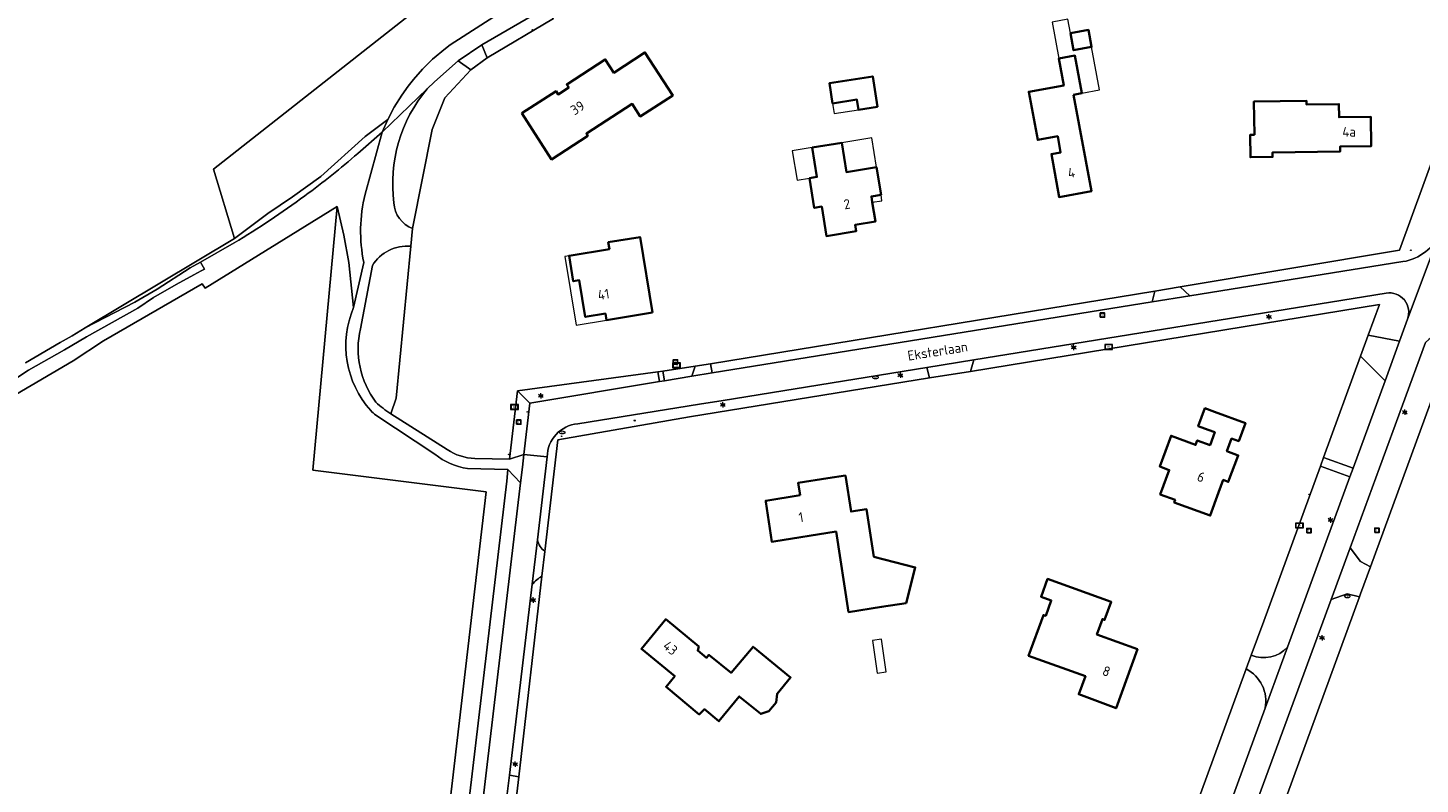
# Model space of a CAD drawing. Header units: metres. Extents: x 140853 to 145288, y 474558 to 480269.
# Tile 78 of 256: x 141599 to 141854, y 476768 to 476906. Entities that reach past the tile are written whole.
import ezdxf
from ezdxf.enums import TextEntityAlignment as Align

# ---------------------------------------------------------------- set-up
doc = ezdxf.new("R2010")
doc.units = ezdxf.units.M
doc.header["$MEASUREMENT"] = 0
for name, color, linetype, lineweight in [('B-WE-GR-BEPLANTING_CULTUUR_BOSPLANTSOEN-G', 90, 'GR-PLANTSOEN', 18), ('B-WE-GR-BOS_LOOF-G', 40, 'Continuous', 13), ('B-WE-GR-GRAS-G', 60, 'Continuous', 13), ('B-WE-GR-GRAS_KRUIDENRIJK-G', 80, 'Continuous', 18), ('B-WE-IE-TERREINAFSCHEIDING_KUNSTMATIG_HEKWERK-G', 20, 'IE-TERREINAFSCHEIDING-KUNSTMATIG', 18), ('B-WE-IE-TERREINAFSCHEIDING_KUNSTMATIG_MUUR-G', 90, 'IE-TERREINAFSCHEIDING-KUNSTMATIG-DICHT', 18), ('B-WE-KL-ET_LS_OV_LICHTMAST-S', 190, 'Continuous', 18), ('B-WE-KL-GAS_PUT-S', 30, 'Continuous', 18), ('B-WE-KL-WATER_BRANDLEIDING_PUT-S', 150, 'Continuous', 18), ('B-WE-KL-WATER_PUT-S', 170, 'Continuous', 18), ('B-WE-OG-BEBOUWING-G', 7, 'Continuous', 35), ('B-WE-OG-BEBOUWING_BIJGEBOUW-G', 7, 'Continuous', 18), ('B-WE-OG-BEBOUWING_HUISNUMMER-T18', 10, 'Continuous', 18), ('B-WE-OG-BEBOUWING_LUIFEL-G', 7, 'Continuous', 18), ('B-WE-OG-BEBOUWING_STRAATNAAM-T18', 10, 'Continuous', 18), ('B-WE-OG-TERREIN_ERF-G', 7, 'Continuous', 18), ('B-WE-RI-GWA_RIOOLPUT-S', 30, 'Continuous', 18), ('B-WE-RI-TERREINKAST-S', 7, 'Continuous', 18), ('B-WE-VH-ONVERHARD-G', 252, 'Continuous', 18), ('B-WE-VH-VERHARDING_ASFALT-G', 252, 'Continuous', 18), ('B-WE-VH-VERHARDING_BETONSTRAATSTEEN-G', 252, 'Continuous', 18), ('B-WE-VH-VERHARDING_HALFVERHARDING-G', 252, 'Continuous', 18), ('B-WE-VH-VERHARDING_HALFVERHARDING_GRIND-G', 252, 'Continuous', 18), ('B-WE-VH-VERHARDING_OPEN-G', 252, 'Continuous', 18), ('X-XX-XX-ALGEMEEN-S', 7, 'Continuous', 18)]:
    doc.layers.add(name, color=color, linetype=linetype, lineweight=lineweight)
doc.styles.add('NLCS-ISO', font='txt')
doc.linetypes.add('GR-PLANTSOEN', pattern='A,0,[179,NLCS.shx,S=2,R=0,X=0,Y=0],-4', length=4)
doc.linetypes.add('IE-TERREINAFSCHEIDING-KUNSTMATIG', pattern='A,4,[82,NLCS.shx,S=0.75,R=90,X=0,Y=0],4,-2', length=10)
doc.linetypes.add('IE-TERREINAFSCHEIDING-KUNSTMATIG-DICHT', pattern='A,8,-1,[82,NLCS.shx,S=0.75,R=90,X=0,Y=0],-1', length=10)

# ---------------------------------------------------------------- blocks, each defined once
blk = doc.blocks.new('SIE-WEG_AFVALBAK_TYPE_01')
for radius in [0.25, 0.156]:
    blk.add_circle((0, 0), radius)
blk = doc.blocks.new('SRI-TERREINKAST-SO')
at = {"ltscale": 0.1}
h = blk.add_hatch(color=256, dxfattribs=at)
h.paths.add_polyline_path([(3.9, 2.1), (-3.4, 2.1), (-3.4, -2.4), (3.9, -2.4)])
h.paths.add_polyline_path([(3.4, 1.6), (-2.9, 1.6), (-2.9, -1.9), (3.4, -1.9)], flags=16)
at = {"flags": 128}
for points in [[(3.9, 2.1), (-3.4, 2.1), (-3.4, -2.4), (3.9, -2.4)], [(3.4, 1.6), (-2.9, 1.6), (-2.9, -1.9), (3.4, -1.9)]]:
    blk.add_lwpolyline(points, close=True, dxfattribs=at)
at = {"style": 'NLCS-ISO'}
blk.add_text('RI', height=1.8, dxfattribs=at).set_placement((-0.9, -1))
blk = doc.blocks.new('B-SIE-WEG_LICHTMAST-SO')
at = {"ltscale": 0.1}
for p, q in [((-1.1, 0.6), (-2.2, 1.3)), ((0, 1.3), (0, 2.5)), ((1.1, 0.6), (2.2, 1.3)), ((-1.1, -0.6), (-2.2, -1.3)), ((0, -1.3), (0, -2.5)), ((1.1, -0.6), (2.2, -1.3))]:
    blk.add_line(p, q, dxfattribs=at)
at = {"flags": 128}
for points in [[(-1.2, 0.5), (1.2, 0.5)], [(-1.2, -0.5), (1.2, -0.5)]]:
    blk.add_lwpolyline(points, dxfattribs=at)
at = {"ltscale": 0.1}
blk.add_circle((0, 0), 1.27, dxfattribs=at)
at = {"style": 'NLCS-ISO'}
blk.add_attdef('TYPE', text='', height=1.8, dxfattribs=at).set_placement((0, 2.5), align=Align.BOTTOM_CENTER)
blk = doc.blocks.new('SIE-WEG_STRAATPOT_BRANDKRAAN-SO')
blk.add_ellipse((0, 0), major_axis=(-0.729, 0), ratio=0.685994)
at = {"style": 'NLCS-ISO'}
blk.add_text('BR', height=0.4, dxfattribs=at).set_placement((-0.3, -0.2))
blk = doc.blocks.new('SKL-WATERLEIDINGPUT-SO')
at = {"color": 0, "linetype": 'ByBlock', "lineweight": 18}
blk.add_ellipse((0, 0), major_axis=(2.5, 0), ratio=0.54, dxfattribs=at)
at = {"color": 0, "linetype": 'ByBlock', "lineweight": 18, "style": 'NLCS-ISO'}
blk.add_text('wl', height=1.8, dxfattribs=at).set_placement((0, 0), align=Align.MIDDLE_CENTER)
blk = doc.blocks.new('SRI-PUT_INSPECTIE-SO')
at = {"lineweight": -3, "flags": 128}
blk.add_lwpolyline([(-2, -2), (2, -2), (2, 2), (-2, 2)], close=True, dxfattribs=at)
at = {"lineweight": -3, "ltscale": 1.5}
blk.add_circle((0, 0), 2, dxfattribs=at)
at = {"ltscale": 0.1, "style": 'NLCS-ISO'}
blk.add_text('I', height=2.5, dxfattribs=at).set_placement((0, 0), align=Align.MIDDLE_CENTER)
blk = doc.blocks.new('SKL-GAS_PUT-SO')
at = {"color": 0, "linetype": 'ByBlock', "lineweight": 18}
blk.add_ellipse((0, 0), major_axis=(2.5, 0), ratio=0.601255, dxfattribs=at)
at = {"color": 0, "linetype": 'ByBlock', "lineweight": 18, "style": 'NLCS-ISO'}
blk.add_text('gas', height=1.8, dxfattribs=at).set_placement((0.1, 0.3), align=Align.MIDDLE_CENTER)

msp = doc.modelspace()

# ---------------------------------------------------------------- linework, layer by layer
at = {"layer": 'B-WE-GR-BEPLANTING_CULTUUR_BOSPLANTSOEN-G', "ltscale": 0.2, "flags": 128}
for points in [[(141679.48, 476825.607, -0.1468359), (141673.471, 476828.251), (141673.471, 476828.251), (141662.661, 476835.393), (141662.661, 476835.393, -0.0637223), (141661.693, 476836.228), (141661.693, 476836.228, -0.2905442), (141658.547, 476855.131), (141658.547, 476855.131), (141657.68, 476863.4), (141656.781, 476868.407), (141655.519, 476873.678), (141651.065, 476825.308), (141682.887, 476821.308), (141674.583, 476750), (141668.997, 476701.972), (141635.332, 476639.627), (141616.186, 476622.726), (141616.186, 476622.726, 0.2162489), (141622.682, 476620.503), (141622.682, 476620.503), (141653.111, 476647.054), (141654.936, 476648.647), (141656.889, 476650.351), (141658.7, 476651.924), (141660.515, 476653.501), (141666.732, 476658.902), (141667.295, 476659.616), (141686.717, 476823.268), (141686.891, 476825.428), (141679.48, 476825.607)], [(141662.645, 476837.746, 0.0457536), (141665.381, 476835.653), (141665.381, 476835.653), (141666.397, 476838.478), (141669.073, 476866.374), (141669.073, 476866.374, 0.2837389), (141661.992, 476862.819), (141661.992, 476862.819), (141659.794, 476851.239), (141659.794, 476851.239, 0.2209163), (141662.645, 476837.746)]]:
    msp.add_lwpolyline(points, format="xyb", close=True, dxfattribs=at)
at = {"layer": 'B-WE-GR-BOS_LOOF-G', "ltscale": 0.2, "flags": 128}
msp.add_lwpolyline([(141695.519, 476929.841), (141632.813, 476880.496), (141636.65, 476867.796), (141642.814, 476872.387), (141647.352, 476875.412), (141652.506, 476879.166), (141660.685, 476886.505), (141664.826, 476889.642), (141666.026, 476891.909), (141667.382, 476894.087), (141668.575, 476895.757), (141669.53, 476896.964), (141671.232, 476898.884), (141673.064, 476900.679), (141675.422, 476902.658), (141676.3, 476903.313), (141697.946, 476917.266)], dxfattribs=at)
at = {"layer": 'B-WE-GR-GRAS-G', "ltscale": 0.2, "flags": 128}
msp.add_lwpolyline([(141598.267, 476844.992), (141604.671, 476848.701), (141606.871, 476849.96), (141609.246, 476851.383), (141636.65, 476867.796), (141632.813, 476880.496), (141695.519, 476929.841), (141642.206, 477031.044), (141642.206, 477031.044), (141596.697, 477006.173)], dxfattribs=at)
at = {"layer": 'B-WE-GR-GRAS_KRUIDENRIJK-G', "ltscale": 0.2, "flags": 128}
for points in [[(141683.08, 476900.969), (141695.281, 476908.173), (141693.705, 476910.09), (141682.125, 476903.331), (141683.08, 476900.969)], [(141724.082, 476844.794), (141724.395, 476843.155), (141805.2, 476856.17), (141805.666, 476858.155), (141724.082, 476844.794)], [(141720.69, 476842.538), (141721.263, 476844.388), (141715.345, 476843.459), (141715.672, 476841.702), (141720.69, 476842.538)], [(141843.47, 476846.179), (141836.682, 476827.633), (141842.109, 476825.639), (141847.963, 476841.653), (141843.47, 476846.179)], [(141688.675, 476839.827), (141690.927, 476837.582), (141714.727, 476841.545), (141714.399, 476843.311), (141688.675, 476839.827)], [(141690.927, 476837.582), (141688.675, 476839.827), (141687.193, 476827.294), (141689.812, 476828.147), (141690.927, 476837.582)]]:
    msp.add_lwpolyline(points, close=True, dxfattribs=at)
for points in [[(141669.386, 476869.634), (141672.962, 476887.787), (141675.286, 476893.594), (141680.077, 476898.741), (141677.744, 476900.386), (141673.427, 476896.555), (141672.059, 476895.244), (141672.059, 476895.244, 0.2115797), (141665.968, 476874.312), (141665.968, 476874.312, 0.2971753), (141669.386, 476869.634)], [(141649.607, 476875.64, 0.019111), (141659.327, 476883.4), (141659.327, 476883.4), (141663.797, 476887.328), (141664.826, 476889.642), (141660.685, 476886.505), (141652.506, 476879.166), (141647.352, 476875.412), (141642.814, 476872.387), (141636.65, 476867.796), (141609.246, 476851.383), (141618.362, 476856.138), (141622.464, 476858.506), (141628.518, 476862.39), (141630.441, 476863.458), (141636.608, 476866.978), (141636.608, 476866.978, 0.0239698), (141649.607, 476875.64)], [(141858.121, 476868.946), (141862.885, 476881.926), (141857.291, 476883.935), (141850.608, 476865.628), (141810.358, 476858.935), (141812.132, 476857.28), (141851.254, 476863.547), (141851.254, 476863.547, 0.2594084), (141858.121, 476868.946)], [(141772.482, 476845.512), (141771.869, 476843.402), (141846.942, 476855.664), (141844.897, 476850.077), (141850.632, 476848.982), (141852.093, 476852.996), (141852.093, 476852.996, 0.5762669), (141848.181, 476857.778), (141848.181, 476857.778), (141772.482, 476845.512)], [(141855.372, 476848.686), (141846.938, 476825.727), (141841.55, 476811.06), (141843.488, 476808.552), (141845.277, 476807.548), (141861.244, 476851.157), (141861.244, 476851.157, 0.1976838), (141855.372, 476848.686)], [(141693.669, 476810.388), (141696.032, 476830.862), (141720.234, 476835.098), (141764.287, 476842.212), (141763.844, 476844.15), (141726.423, 476838.095), (141722.073, 476837.38), (141699.723, 476833.792), (141699.723, 476833.792, 0.3860234), (141694.099, 476827.725), (141694.099, 476827.725), (141692.329, 476812.491), (141692.329, 476812.491, 0.1966904), (141693.669, 476810.388)], [(141836.098, 476826.036), (141825.693, 476797.61), (141823.399, 476791.343), (141823.399, 476791.343, 0.3218361), (141830.061, 476792.821), (141830.061, 476792.821), (141841.511, 476824.048), (141836.098, 476826.036)], [(141670.889, 476668.683), (141671.128, 476670.593), (141680.54, 476750), (141682.967, 476770.245), (141689.2, 476822.976), (141686.891, 476825.428), (141686.717, 476823.268), (141667.295, 476659.616), (141667.295, 476659.616, 0.1338843), (141670.889, 476668.683)], [(141687.151, 476769.317), (141688.897, 476769.042), (141693.141, 476805.812), (141693.141, 476805.812, 0.0747947), (141691.368, 476804.375), (141691.368, 476804.375), (141687.151, 476769.317)], [(141825.617, 476753.85), (141843.253, 476802.019), (141841.015, 476802.574), (141838.06, 476801.554), (141819.07, 476750), (141814.608, 476737.888), (141814.608, 476737.888, 0.2546096), (141817.096, 476734.548), (141817.096, 476734.548), (141817.489, 476735.628), (141818.805, 476735.15), (141824.215, 476750), (141825.617, 476753.85)], [(141814.369, 476750), (141825.954, 476781.626), (141825.954, 476781.626, 0.3323063), (141822.477, 476788.822), (141822.477, 476788.822), (141808.267, 476750), (141805.724, 476742.804), (141811.546, 476742.295), (141814.369, 476750)]]:
    msp.add_lwpolyline(points, format="xyb", close=True, dxfattribs=at)
msp.add_lwpolyline([(141595.464, 476838.538), (141607.059, 476845.342), (141612.649, 476849.043), (141630.744, 476859.454), (141631.287, 476858.709), (141655.519, 476873.678), (141656.781, 476868.407), (141657.68, 476863.4), (141658.547, 476855.131), (141660.416, 476863.417), (141660.416, 476863.417, -0.1125687), (141660.672, 476875.907), (141660.672, 476875.907), (141663.797, 476887.328), (141659.327, 476883.4), (141659.327, 476883.4, -0.019111), (141649.607, 476875.64), (141649.607, 476875.64, -0.0239698), (141636.608, 476866.978), (141636.608, 476866.978), (141630.441, 476863.458), (141631.139, 476862.182), (141630.561, 476861.867), (141629.215, 476861.125), (141625.937, 476859.329), (141621.781, 476856.953), (141618.914, 476855.043), (141609.514, 476849.761), (141605.468, 476847.366), (141598.851, 476843.635), (141594.574, 476840.83)], format="xyb", dxfattribs=at)
at = {"layer": 'B-WE-IE-TERREINAFSCHEIDING_KUNSTMATIG_HEKWERK-G', "ltscale": 0.2, "flags": 128}
for points in [[(141695.281, 476908.173), (141683.08, 476900.969)], [(141680.077, 476898.741), (141675.286, 476893.594), (141672.962, 476887.787)], [(141857.291, 476883.935), (141850.608, 476865.628), (141810.358, 476858.935)], [(141655.519, 476873.678), (141631.287, 476858.709), (141630.744, 476859.454), (141612.649, 476849.043)], [(141674.583, 476750), (141682.887, 476821.308), (141651.065, 476825.308), (141655.519, 476873.678)], [(141771.869, 476843.402), (141846.942, 476855.664)], [(141846.942, 476855.664), (141844.897, 476850.077)], [(141612.649, 476849.043), (141607.059, 476845.342), (141595.464, 476838.538), (141580.894, 476827.872), (141558.852, 476815.197), (141541.145, 476806.516), (141529.143, 476802.485)], [(141843.47, 476846.179), (141844.897, 476850.077)], [(141845.277, 476807.548), (141861.244, 476851.157)], [(141721.263, 476844.388), (141715.345, 476843.459)], [(141843.47, 476846.179), (141836.682, 476827.633)], [(141764.287, 476842.212), (141720.234, 476835.098)], [(141720.234, 476835.098), (141696.032, 476830.862)], [(141696.032, 476830.862), (141693.669, 476810.388)], [(141836.098, 476826.036), (141825.693, 476797.61)], [(141836.098, 476826.036), (141836.682, 476827.633)], [(141693.141, 476805.812), (141688.897, 476769.042)]]:
    msp.add_lwpolyline(points, dxfattribs=at)
at = {"layer": 'B-WE-IE-TERREINAFSCHEIDING_KUNSTMATIG_MUUR-G', "ltscale": 0.2, "flags": 128}
for points in [[(141825.693, 476797.61), (141823.399, 476791.343)], [(141822.477, 476788.822), (141808.267, 476750)]]:
    msp.add_lwpolyline(points, dxfattribs=at)
at = {"layer": 'B-WE-OG-BEBOUWING-G', "ltscale": 0.2, "flags": 128}
for points in [[(141790.197, 476905.472), (141790.772, 476902.35), (141794.067, 476902.957), (141793.492, 476906.079), (141790.197, 476905.472)], [(141689.467, 476890.77), (141694.902, 476882.323), (141701.561, 476886.648), (141701.31, 476887.033), (141709.724, 476892.497), (141711.205, 476890.192), (141717.153, 476894.013), (141712.057, 476901.945), (141706.351, 476898.219), (141704.776, 476900.663), (141697.684, 476896.07), (141698.07, 476895.498), (141696.113, 476894.233), (141695.733, 476894.821), (141689.467, 476890.77)], [(141790.781, 476894.182), (141792.276, 476894.457), (141791.006, 476901.356), (141788.045, 476900.811), (141788.968, 476895.889), (141782.551, 476894.717), (141784.182, 476885.881), (141787.866, 476886.549), (141788.396, 476883.592), (141786.69, 476883.295), (141788.109, 476875.391), (141794.042, 476876.466), (141790.781, 476894.182)], [(141746.524, 476892.593), (141750.979, 476893.295), (141751.275, 476891.418), (141754.754, 476891.967), (141753.876, 476897.538), (141745.942, 476896.288), (141746.524, 476892.593)], [(141823.973, 476886.815), (141823.173, 476886.803), (141823.231, 476882.714), (141827.311, 476882.771), (141827.299, 476883.571), (141839.717, 476883.756), (141839.705, 476884.656), (141845.404, 476884.735), (141845.329, 476890.135), (141839.539, 476890.054), (141839.506, 476892.454), (141833.546, 476892.37), (141833.536, 476893.06), (141823.887, 476892.924), (141823.973, 476886.815)], [(141742.252, 476878.882), (141743.135, 476873.423), (141744.517, 476873.646), (141745.392, 476868.237), (141750.821, 476869.115), (141750.629, 476870.3), (141754.381, 476870.906), (141753.809, 476874.44), (141753.633, 476875.526), (141755.41, 476875.814), (141754.591, 476880.878), (141749.063, 476879.984), (141748.196, 476885.344), (141742.767, 476884.466), (141743.634, 476879.106), (141742.252, 476878.882)], [(141713.443, 476854.229), (141711.162, 476868.067), (141705.311, 476867.103), (141705.516, 476865.859), (141698.116, 476864.64), (141698.888, 476859.953), (141699.974, 476860.132), (141701.08, 476853.418), (141704.78, 476854.027), (141704.977, 476852.834), (141713.443, 476854.229)], [(141815.458, 476832.69), (141816.689, 476832.242), (141815.834, 476829.892), (141813.476, 476830.751), (141813.17, 476829.926), (141808.67, 476831.595), (141806.583, 476825.969), (141808.346, 476825.316), (141806.683, 476820.831), (141809.42, 476819.815), (141809.25, 476819.356), (141815.855, 476816.954), (141817.391, 476821.192), (141818.248, 476823.487), (141819.185, 476823.137), (141820.997, 476827.992), (141818.929, 476828.745), (141819.784, 476831.094), (141821.109, 476830.612), (141822.316, 476833.929), (141816.659, 476835.988), (141814.874, 476836.638), (141813.676, 476833.349), (141815.458, 476832.69)], [(141740.544, 476820.679), (141734.234, 476819.662), (141734.267, 476819.454), (141735.334, 476812.159), (141735.7, 476812.213), (141747.152, 476814.022), (141749.435, 476799.233), (141755.51, 476800.193), (141760.014, 476800.905), (141761.687, 476807.439), (141754.088, 476809.402), (141752.742, 476818.119), (141749.896, 476817.679), (141748.873, 476824.308), (141745.62, 476823.816), (141740.18, 476822.939), (141740.544, 476820.679)], [(141802.535, 476792.445), (141795.042, 476795.157), (141796.066, 476797.966), (141796.47, 476797.818), (141797.675, 476801.124), (141786.005, 476805.342), (141784.815, 476802.051), (141786.668, 476801.381), (141785.648, 476798.56), (141785.234, 476798.709), (141782.498, 476791.222), (141792.954, 476787.477), (141791.714, 476784.183), (141798.588, 476781.597), (141802.535, 476792.445)], [(141721.971, 476792.906), (141715.878, 476797.918), (141711.404, 476792.48), (141717.534, 476787.496), (141715.927, 476785.555), (141722.029, 476780.46), (141722.973, 476781.405), (141725.653, 476779.217), (141729.368, 476783.766), (141733.307, 476780.55), (141734.819, 476781.058), (141736.135, 476782.669), (141736.33, 476784.253), (141738.784, 476787.258), (141731.905, 476792.874), (141727.886, 476788.127), (141723.809, 476791.394), (141723.364, 476790.853), (141721.742, 476792.187), (141721.971, 476792.906)]]:
    msp.add_lwpolyline(points, close=True, dxfattribs=at)
at = {"layer": 'B-WE-OG-BEBOUWING_BIJGEBOUW-G', "ltscale": 0.2, "flags": 128}
msp.add_lwpolyline([(141756.379, 476788.267), (141755.503, 476794.248), (141753.852, 476794.007), (141754.728, 476788.025), (141756.379, 476788.267)], close=True, dxfattribs=at)
at = {"layer": 'B-WE-OG-BEBOUWING_LUIFEL-G', "ltscale": 0.2, "flags": 128}
for points in [[(141789.723, 476908.049), (141786.811, 476907.513), (141788.045, 476900.811), (141791.006, 476901.356), (141792.276, 476894.457), (141795.521, 476895.054), (141794.067, 476902.957), (141790.772, 476902.35), (141790.197, 476905.472), (141789.723, 476908.049)], [(141746.524, 476892.593), (141746.82, 476890.716), (141751.275, 476891.418), (141750.979, 476893.295), (141746.524, 476892.593)], [(141748.196, 476885.344), (141749.063, 476879.984), (141754.591, 476880.878), (141753.724, 476886.238), (141748.196, 476885.344)], [(141742.252, 476878.882), (141743.634, 476879.106), (141742.767, 476884.466), (141739.114, 476883.875), (141739.981, 476878.515), (141742.252, 476878.882)], [(141753.809, 476874.44), (141755.586, 476874.728), (141755.41, 476875.814), (141753.633, 476875.526), (141753.809, 476874.44)], [(141704.977, 476852.834), (141704.78, 476854.027), (141701.08, 476853.418), (141699.974, 476860.132), (141698.888, 476859.953), (141698.116, 476864.64), (141697.326, 476864.509), (141699.402, 476851.915), (141704.977, 476852.834)]]:
    msp.add_lwpolyline(points, close=True, dxfattribs=at)
at = {"layer": 'B-WE-OG-TERREIN_ERF-G', "ltscale": 0.2, "flags": 128}
for points in [[(141783.174, 476638.124), (141853.459, 476615.703), (141902.602, 476750), (141976.329, 476951.22), (141907.085, 476976.607), (141904.253, 476968.855), (141901.625, 476961.661), (141887.015, 476921.595), (141882.479, 476909.154), (141881.103, 476905.398), (141862.551, 476854.726), (141861.244, 476851.157), (141845.277, 476807.548), (141843.471, 476802.614), (141843.253, 476802.019), (141825.617, 476753.85), (141824.215, 476750), (141818.805, 476735.15), (141816.961, 476730.181), (141803.015, 476692.404), (141802.543, 476691.106), (141801.167, 476687.323), (141800.257, 476684.82), (141783.174, 476638.124)], [(141790.772, 476902.35), (141790.197, 476905.472), (141793.492, 476906.079), (141794.067, 476902.957), (141790.772, 476902.35)], [(141689.467, 476890.77), (141695.733, 476894.821), (141696.113, 476894.233), (141698.07, 476895.498), (141697.684, 476896.07), (141704.776, 476900.663), (141706.351, 476898.219), (141712.057, 476901.945), (141717.153, 476894.013), (141711.205, 476890.192), (141709.724, 476892.497), (141701.31, 476887.033), (141701.561, 476886.648), (141694.902, 476882.323), (141689.467, 476890.77)], [(141792.276, 476894.457), (141790.781, 476894.182), (141794.042, 476876.466), (141788.109, 476875.391), (141786.69, 476883.295), (141788.396, 476883.592), (141787.866, 476886.549), (141784.182, 476885.881), (141782.551, 476894.717), (141788.968, 476895.889), (141788.045, 476900.811), (141791.006, 476901.356), (141792.276, 476894.457)], [(141751.275, 476891.418), (141750.979, 476893.295), (141746.524, 476892.593), (141745.942, 476896.288), (141753.876, 476897.538), (141754.754, 476891.967), (141751.275, 476891.418)], [(141823.973, 476886.815), (141823.887, 476892.924), (141833.536, 476893.06), (141833.546, 476892.37), (141839.506, 476892.454), (141839.539, 476890.054), (141845.329, 476890.135), (141845.404, 476884.735), (141839.705, 476884.656), (141839.717, 476883.756), (141827.299, 476883.571), (141827.311, 476882.771), (141823.231, 476882.714), (141823.173, 476886.803), (141823.973, 476886.815)], [(141753.809, 476874.44), (141754.381, 476870.906), (141750.629, 476870.3), (141750.821, 476869.115), (141745.392, 476868.237), (141744.517, 476873.646), (141743.135, 476873.423), (141742.252, 476878.882), (141743.634, 476879.106), (141742.767, 476884.466), (141748.196, 476885.344), (141749.063, 476879.984), (141754.591, 476880.878), (141755.41, 476875.814), (141753.633, 476875.526), (141753.809, 476874.44)], [(141711.162, 476868.067), (141713.443, 476854.229), (141704.977, 476852.834), (141704.78, 476854.027), (141701.08, 476853.418), (141699.974, 476860.132), (141698.888, 476859.953), (141698.116, 476864.64), (141705.516, 476865.859), (141705.311, 476867.103), (141711.162, 476868.067)], [(141809.42, 476819.815), (141806.683, 476820.831), (141808.346, 476825.316), (141806.583, 476825.969), (141808.67, 476831.595), (141813.17, 476829.926), (141813.476, 476830.751), (141815.834, 476829.892), (141816.689, 476832.242), (141815.458, 476832.69), (141813.676, 476833.349), (141814.874, 476836.638), (141816.659, 476835.988), (141822.316, 476833.929), (141821.109, 476830.612), (141819.784, 476831.094), (141818.929, 476828.745), (141820.997, 476827.992), (141819.185, 476823.137), (141818.248, 476823.487), (141817.391, 476821.192), (141815.855, 476816.954), (141809.25, 476819.356), (141809.42, 476819.815)], [(141755.51, 476800.193), (141749.435, 476799.233), (141747.152, 476814.022), (141735.7, 476812.213), (141735.334, 476812.159), (141734.267, 476819.454), (141734.234, 476819.662), (141740.544, 476820.679), (141740.18, 476822.939), (141745.62, 476823.816), (141748.873, 476824.308), (141749.896, 476817.679), (141752.742, 476818.119), (141754.088, 476809.402), (141761.687, 476807.439), (141760.014, 476800.905), (141755.51, 476800.193)], [(141802.535, 476792.445), (141798.588, 476781.597), (141791.714, 476784.183), (141792.954, 476787.477), (141782.498, 476791.222), (141785.234, 476798.709), (141785.648, 476798.56), (141786.668, 476801.381), (141784.815, 476802.051), (141786.005, 476805.342), (141797.675, 476801.124), (141796.47, 476797.818), (141796.066, 476797.966), (141795.042, 476795.157), (141802.535, 476792.445)], [(141721.971, 476792.906), (141721.742, 476792.187), (141723.364, 476790.853), (141723.809, 476791.394), (141727.886, 476788.127), (141731.905, 476792.874), (141738.784, 476787.258), (141736.33, 476784.253), (141736.135, 476782.669), (141734.819, 476781.058), (141733.307, 476780.55), (141729.368, 476783.766), (141725.653, 476779.217), (141722.973, 476781.405), (141722.029, 476780.46), (141715.927, 476785.555), (141717.534, 476787.496), (141711.404, 476792.48), (141715.878, 476797.918), (141721.971, 476792.906)]]:
    msp.add_lwpolyline(points, close=True, dxfattribs=at)
msp.add_lwpolyline([(141695.281, 476908.173), (141683.08, 476900.969), (141680.077, 476898.741), (141675.286, 476893.594), (141672.962, 476887.787), (141669.386, 476869.634), (141669.073, 476866.374), (141666.397, 476838.478), (141665.381, 476835.653), (141675.746, 476829.075), (141675.746, 476829.075, 0.1455163), (141680.83, 476827.449), (141680.83, 476827.449), (141687.193, 476827.294), (141688.675, 476839.827), (141714.399, 476843.311), (141715.345, 476843.459), (141721.263, 476844.388), (141724.082, 476844.794), (141805.666, 476858.155), (141810.358, 476858.935), (141850.608, 476865.628), (141857.291, 476883.935)], format="xyb", dxfattribs=at)
for points in [[(141506.002, 476526.873), (141613.517, 476620.497), (141616.186, 476622.726), (141635.332, 476639.627), (141668.997, 476701.972), (141674.583, 476750), (141682.887, 476821.308), (141651.065, 476825.308), (141655.519, 476873.678), (141631.287, 476858.709), (141630.744, 476859.454), (141612.649, 476849.043), (141607.059, 476845.342), (141595.464, 476838.538)], [(141808.267, 476750), (141822.477, 476788.822), (141823.399, 476791.343), (141825.693, 476797.61), (141836.098, 476826.036), (141836.682, 476827.633), (141843.47, 476846.179), (141844.897, 476850.077), (141846.942, 476855.664), (141771.869, 476843.402), (141764.287, 476842.212), (141720.234, 476835.098), (141696.032, 476830.862), (141693.669, 476810.388), (141693.141, 476805.812), (141688.897, 476769.042), (141688.176, 476762.8)]]:
    msp.add_lwpolyline(points, dxfattribs=at)
at = {"layer": 'B-WE-VH-ONVERHARD-G', "ltscale": 0.2, "flags": 128}
msp.add_lwpolyline([(141673.471, 476828.251, 0.1468359), (141679.48, 476825.607), (141679.48, 476825.607), (141686.891, 476825.428), (141689.2, 476822.976), (141689.54, 476825.846), (141689.812, 476828.147), (141687.193, 476827.294), (141680.83, 476827.449), (141680.83, 476827.449, -0.1455163), (141675.746, 476829.075), (141675.746, 476829.075), (141665.381, 476835.653), (141665.381, 476835.653, -0.0457536), (141662.645, 476837.746), (141662.645, 476837.746, -0.2209163), (141659.794, 476851.239), (141659.794, 476851.239), (141661.992, 476862.819), (141661.992, 476862.819, -0.2837389), (141669.073, 476866.374), (141669.073, 476866.374), (141669.386, 476869.634), (141669.386, 476869.634, -0.2971753), (141665.968, 476874.312), (141665.968, 476874.312, -0.2115797), (141672.059, 476895.244), (141672.059, 476895.244), (141663.797, 476887.328), (141660.672, 476875.907), (141660.672, 476875.907, 0.1125687), (141660.416, 476863.417), (141660.416, 476863.417), (141658.547, 476855.131), (141658.547, 476855.131, 0.2905442), (141661.693, 476836.228), (141661.693, 476836.228, 0.0637223), (141662.661, 476835.393), (141662.661, 476835.393), (141673.471, 476828.251)], format="xyb", close=True, dxfattribs=at)
msp.add_lwpolyline([(141841.015, 476802.574), (141843.253, 476802.019), (141843.471, 476802.614), (141845.277, 476807.548), (141843.488, 476808.552), (141841.55, 476811.06), (141838.06, 476801.554), (141841.015, 476802.574)], close=True, dxfattribs=at)
at = {"layer": 'B-WE-VH-VERHARDING_ASFALT-G', "ltscale": 0.2, "flags": 128}
msp.add_lwpolyline([(141858.121, 476868.946, -0.2594084), (141851.254, 476863.547), (141851.254, 476863.547), (141812.132, 476857.28), (141805.2, 476856.17), (141724.395, 476843.155), (141720.69, 476842.538), (141715.672, 476841.702), (141714.727, 476841.545), (141690.927, 476837.582), (141689.812, 476828.147), (141694.099, 476827.725), (141694.099, 476827.725, -0.3860234), (141699.723, 476833.792), (141699.723, 476833.792), (141722.073, 476837.38), (141726.423, 476838.095), (141763.844, 476844.15), (141772.482, 476845.512), (141772.482, 476845.512), (141848.181, 476857.778), (141848.181, 476857.778, -0.5762669), (141852.093, 476852.996), (141852.093, 476852.996), (141858.121, 476868.946)], format="xyb", dxfattribs=at)
for points in [[(141858.121, 476868.946), (141852.093, 476852.996), (141850.632, 476848.982), (141847.963, 476841.653), (141842.109, 476825.639), (141841.511, 476824.048), (141830.061, 476792.821), (141828.967, 476789.84), (141825.954, 476781.626), (141825.954, 476781.626), (141814.369, 476750), (141811.546, 476742.295), (141809.554, 476736.776), (141803.089, 476719.18), (141807.358, 476717.719), (141810.782, 476727.139), (141814.608, 476737.888), (141819.07, 476750), (141838.06, 476801.554), (141841.55, 476811.06), (141846.938, 476825.727), (141855.372, 476848.686)], [(141686.372, 476762.986), (141687.151, 476769.317), (141691.368, 476804.375), (141692.329, 476812.491), (141694.099, 476827.725), (141689.812, 476828.147), (141689.54, 476825.846), (141689.2, 476822.976), (141682.967, 476770.245), (141680.54, 476750)]]:
    msp.add_lwpolyline(points, dxfattribs=at)
msp.add_lwpolyline([(141691.368, 476804.375, -0.0747947), (141693.141, 476805.812), (141693.141, 476805.812), (141693.669, 476810.388), (141693.669, 476810.388, -0.1966904), (141692.329, 476812.491), (141692.329, 476812.491), (141691.368, 476804.375)], format="xyb", close=True, dxfattribs=at)
msp.add_lwpolyline([(141688.897, 476769.042), (141687.151, 476769.317), (141686.372, 476762.986), (141688.176, 476762.8), (141688.897, 476769.042)], close=True, dxfattribs=at)
at = {"layer": 'B-WE-VH-VERHARDING_BETONSTRAATSTEEN-G', "ltscale": 0.2, "flags": 128}
for points in [[(141812.132, 476857.28), (141810.358, 476858.935), (141805.666, 476858.155), (141805.2, 476856.17), (141812.132, 476857.28)], [(141721.263, 476844.388), (141720.69, 476842.538), (141724.395, 476843.155), (141724.082, 476844.794), (141721.263, 476844.388)], [(141771.869, 476843.402), (141772.482, 476845.512), (141763.844, 476844.15), (141764.287, 476842.212), (141771.869, 476843.402)], [(141715.672, 476841.702), (141715.345, 476843.459), (141714.399, 476843.311), (141714.727, 476841.545), (141715.672, 476841.702)], [(141836.682, 476827.633), (141836.098, 476826.036), (141841.511, 476824.048), (141842.109, 476825.639), (141836.682, 476827.633)]]:
    msp.add_lwpolyline(points, close=True, dxfattribs=at)
msp.add_lwpolyline([(141830.061, 476792.821, -0.3218361), (141823.399, 476791.343), (141823.399, 476791.343), (141822.477, 476788.822), (141822.477, 476788.822, -0.3323063), (141825.954, 476781.626), (141825.954, 476781.626), (141828.967, 476789.84), (141830.061, 476792.821)], format="xyb", close=True, dxfattribs=at)
at = {"layer": 'B-WE-VH-VERHARDING_HALFVERHARDING-G', "ltscale": 0.2, "flags": 128}
for points in [[(141697.946, 476917.266), (141676.3, 476903.313), (141675.422, 476902.658), (141673.064, 476900.679), (141671.232, 476898.884), (141669.53, 476896.964), (141668.575, 476895.757), (141667.382, 476894.087), (141666.026, 476891.909), (141664.826, 476889.642), (141663.797, 476887.328), (141663.797, 476887.328), (141672.059, 476895.244), (141673.427, 476896.555), (141677.744, 476900.386), (141682.125, 476903.331), (141693.705, 476910.09)], [(141594.574, 476840.83), (141598.851, 476843.635), (141605.468, 476847.366), (141609.514, 476849.761), (141618.914, 476855.043), (141621.781, 476856.953), (141625.937, 476859.329), (141629.215, 476861.125), (141630.561, 476861.867), (141631.139, 476862.182), (141630.441, 476863.458), (141628.518, 476862.39), (141622.464, 476858.506), (141618.362, 476856.138), (141609.246, 476851.383), (141606.871, 476849.96), (141604.671, 476848.701), (141598.267, 476844.992)]]:
    msp.add_lwpolyline(points, dxfattribs=at)
at = {"layer": 'B-WE-VH-VERHARDING_HALFVERHARDING_GRIND-G', "ltscale": 0.2, "flags": 128}
msp.add_lwpolyline([(141680.077, 476898.741), (141683.08, 476900.969), (141682.125, 476903.331), (141677.744, 476900.386), (141680.077, 476898.741)], close=True, dxfattribs=at)
at = {"layer": 'B-WE-VH-VERHARDING_OPEN-G', "ltscale": 0.2, "flags": 128}
msp.add_lwpolyline([(141847.963, 476841.653), (141850.632, 476848.982), (141844.897, 476850.077), (141843.47, 476846.179), (141847.963, 476841.653)], close=True, dxfattribs=at)

# ---------------------------------------------------------------- block references
at = {"layer": 'B-WE-KL-ET_LS_OV_LICHTMAST-S', "xscale": 0.2, "yscale": 0.2, "zscale": 0.2}
for p in [(141826.646, 476853.428), (141790.782, 476847.819), (141758.962, 476842.703), (141692.933, 476838.93), (141726.359, 476837.285), (141851.592, 476835.912), (141837.962, 476816.139), (141691.502, 476801.459), (141836.392, 476794.522), (141688.23, 476771.343)]:
    msp.add_blockref('B-SIE-WEG_LICHTMAST-SO', p, dxfattribs=at)
at = {"layer": 'B-WE-KL-GAS_PUT-S', "xscale": 0.2, "yscale": 0.2, "zscale": 0.2}
msp.add_blockref('SKL-GAS_PUT-SO', (141841.041, 476802.137), dxfattribs=at)
at = {"layer": 'B-WE-KL-WATER_BRANDLEIDING_PUT-S', "xscale": 0.2, "yscale": 0.2, "zscale": 0.2}
msp.add_blockref('SIE-WEG_STRAATPOT_BRANDKRAAN-SO', (141710.166, 476834.381), dxfattribs=at)
at = {"layer": 'B-WE-KL-WATER_PUT-S', "xscale": 0.2, "yscale": 0.2, "zscale": 0.2}
for p in [(141754.394, 476842.317), (141696.864, 476832.211)]:
    msp.add_blockref('SKL-WATERLEIDINGPUT-SO', p, dxfattribs=at)
at = {"layer": 'B-WE-RI-GWA_RIOOLPUT-S', "xscale": 0.2, "yscale": 0.2, "zscale": 0.2}
for p in [(141796.068, 476853.748), (141717.637, 476845.154), (141688.877, 476834.108), (141833.996, 476814.184), (141846.476, 476814.248)]:
    msp.add_blockref('SRI-PUT_INSPECTIE-SO', p, dxfattribs=at)
at = {"layer": 'B-WE-RI-TERREINKAST-S', "xscale": 0.2, "yscale": 0.2, "zscale": 0.2}
for p in [(141797.16, 476847.938), (141717.81, 476844.565), (141688.038, 476836.899), (141832.185, 476815.17)]:
    msp.add_blockref('SRI-TERREINKAST-SO', p, dxfattribs=at)
at = {"layer": 'X-XX-XX-ALGEMEEN-S', "xscale": 0.2, "yscale": 0.2, "zscale": 0.2}
for p in [(141691.408, 476906.071), (141852.702, 476865.646), (141690.435, 476835.974), (141696.738, 476831.52), (141687.056, 476828.175), (141834.002, 476820.853)]:
    msp.add_blockref('SIE-WEG_AFVALBAK_TYPE_01', p, dxfattribs=at)

# ---------------------------------------------------------------- texts
at = {"layer": 'B-WE-OG-BEBOUWING_HUISNUMMER-T18', "style": 'NLCS-ISO'}
for s, rotation, p in [('39', 32.9, (141699.672, 476891.771)), ('4a', 0.8, (141841.367, 476887.379)), ('4', 10.3, (141790.362, 476879.864)), ('2', 9.2, (141749.152, 476874.113)), ('41', 9.4, (141704.453, 476857.55)), ('6', 339.5, (141814.183, 476824.036)), ('1', 9.2, (141740.724, 476816.656)), ('43', 320.6, (141716.73, 476792.657)), ('8', 340.1, (141796.803, 476788.389))]:
    msp.add_text(s, height=1.8, rotation=rotation, dxfattribs=at).set_placement(p, align=Align.MIDDLE_CENTER)
at = {"layer": 'B-WE-OG-BEBOUWING_STRAATNAAM-T18', "style": 'NLCS-ISO'}
msp.add_text('Eksterlaan', height=1.8, rotation=9.1, dxfattribs=at).set_placement((141765.8, 476847.127), align=Align.MIDDLE_CENTER)

doc.saveas('drawing.dxf')
